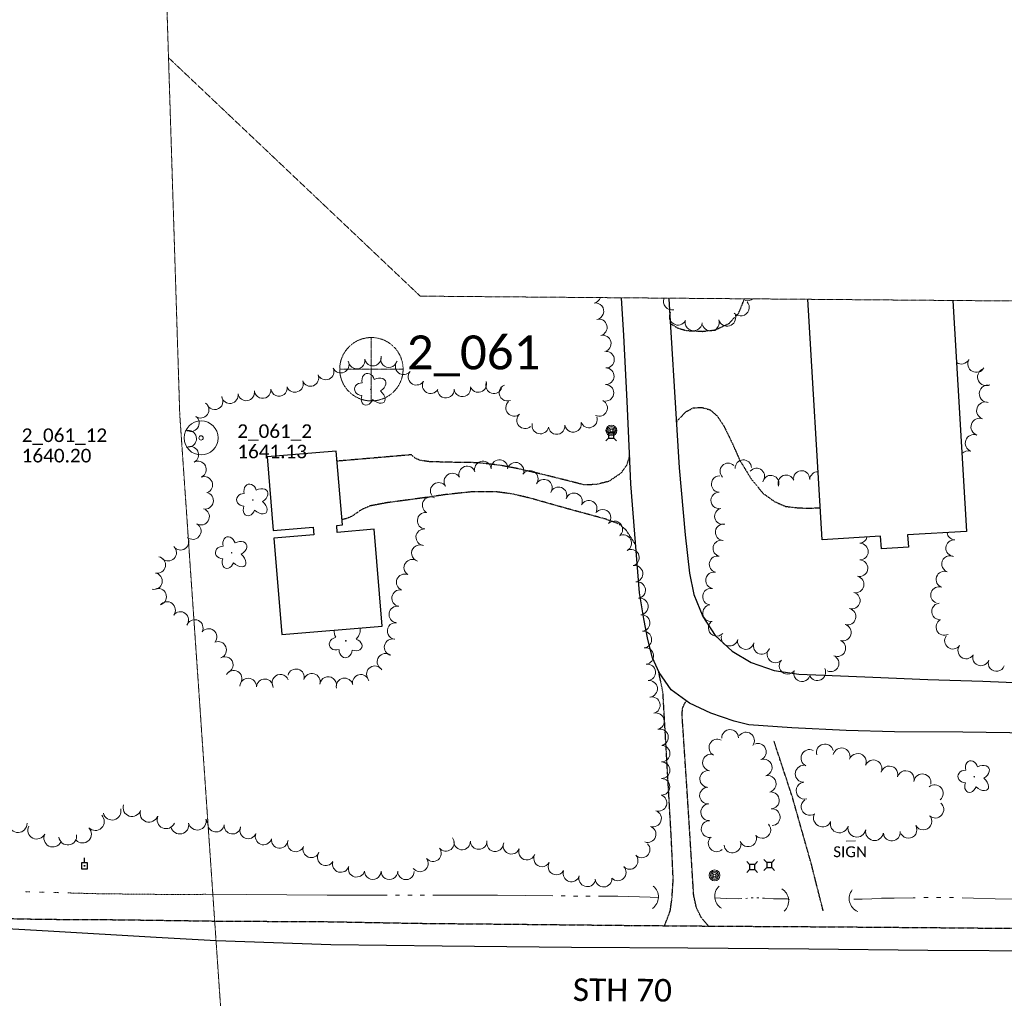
# Model space of a CAD drawing. Extents: x 386237 to 390135, y 96958 to 113752.
# Tile 94 of 116: x 388731 to 389166, y 107891 to 108323. Entities that reach past the tile are written whole.
import ezdxf
from ezdxf.enums import TextEntityAlignment as Align
from ezdxf.lldxf.tags import DXFTag

# ---------------------------------------------------------------- set-up
doc = ezdxf.new("R2010")
doc.units = 0
doc.header["$MEASUREMENT"] = 0
doc.linetypes.add('Wisdot3', pattern=[0.1875, 0.125, -0.0625])
doc.linetypes.add('Wisdot6', pattern=[0.375, 0.125, -0.0625, 0.03125, -0.0625, 0.03125, -0.0625])
for name, color, linetype, lineweight in [('E_BLD', 231, 'Continuous', 25), ('E_DRN', 41, 'Continuous', 18), ('E_LAND_TreeLine_P', 91, 'Continuous', 18), ('E_LAND_Vegetation', 81, 'Continuous', 18), ('E_MAP_Limits', 81, 'Wisdot3', 18), ('E_MAP_PassPoints', 41, 'Continuous', 18), ('E_MISCPROP', 31, 'Continuous', 18), ('E_RDWY', 21, 'Continuous', 25), ('E_RDWY_Gravel', 21, 'Wisdot3', 25), ('E_RDWY_Name', 21, 'Continuous', 18), ('E_SGN', 21, 'Continuous', 18), ('E_UTL_AG_Bold', 31, 'Continuous', 25), ('E_UTL_EPowerPole', 231, 'Eelec', 25), ('E_WTR', 131, 'Wisdot6', 18), ('E_WTR_P', 131, 'Continuous', 18)]:
    doc.layers.add(name, color=color, linetype=linetype, lineweight=lineweight)
doc.styles.add('CalibriLight', font='calibril.ttf')
tags = doc.linetypes.add('Eelec', pattern='A,0.275,-0.05,["E",CalibriLight,S=0.07,R=0,X=-0.025,Y=-0.035],-0.05,0.875', length=1.25).pattern_tags.tags
tags[6] = DXFTag(74, 10)

# ---------------------------------------------------------------- blocks, each defined once
blk = doc.blocks.new('PP')
at = {"layer": 'E_MAP_PassPoints', "lineweight": 0}
for radius in [7.5, 0.96]:
    blk.add_circle((0, 0), radius, dxfattribs=at)
blk = doc.blocks.new('PHOTOC')
at = {"layer": 'E_MAP_Limits', "lineweight": 0}
for p, q in [((0.12, 14.06), (0.06, -13.8)), ((-13.79, 0.03), (14.12, 0.01))]:
    blk.add_line(p, q, dxfattribs=at)
blk.add_circle((0.17, 0.03), 14, dxfattribs=at)
blk = doc.blocks.new('CULV')
at = {"color": 0, "linetype": 'ByBlock', "lineweight": -2, "transparency": 16777216}
blk.add_arc((0, 12.3), 12.3, 216.8699, 323.1301, dxfattribs=at)
blk = doc.blocks.new('DTRE')
at = {"color": 0, "linetype": 'ByBlock', "lineweight": -2, "transparency": 16777216}
blk.add_circle((-0.18, 0), 0.183, dxfattribs=at)
for centre, major_axis, ratio in [((-1.87, 5.32), (1.36, -4.98), 0.782863), ((4.06, 2.74), (-5.27, -2.93), 0.691916), ((-5.87, 0.15), (4.93, -0.12), 0.832022), ((-2.49, -5.24), (1.8, 4.86), 0.716896), ((3.54, -3.71), (-5.01, 4.58), 0.560249)]:
    blk.add_ellipse(centre, major_axis=major_axis, ratio=ratio, start_param=1.570796, end_param=4.712389, dxfattribs=at)
blk = doc.blocks.new('PED')
at = {"color": 0, "linetype": 'ByBlock', "lineweight": -2, "transparency": 16777216}
for p, q in [((-2.5, 2.5), (-5.33, 5.33)), ((2.5, 2.5), (5.33, 5.33)), ((-2.5, -2.5), (-5.33, -5.33)), ((2.5, -2.5), (5.33, -5.33))]:
    blk.add_line(p, q, dxfattribs=at)
at = {"color": 0, "linetype": 'ByBlock', "lineweight": -2, "transparency": 16777216, "flags": 128}
blk.add_lwpolyline([(-2.5, -2.5), (2.5, -2.5), (2.5, 2.5), (-2.5, 2.5)], close=True, dxfattribs=at)
blk = doc.blocks.new('POLE')
at = {"color": 0, "linetype": 'ByBlock', "lineweight": -2, "transparency": 16777216}
for radius in [4.46, 3.35, 2.23, 1.12]:
    blk.add_circle((0, 0), radius, dxfattribs=at)
blk = doc.blocks.new('PPOL')
at = {"color": 0, "linetype": 'ByBlock', "lineweight": -2, "transparency": 16777216}
blk.add_line((-0.1, 4.5), (-0.1, 11.6), dxfattribs=at)
at = {"color": 0, "linetype": 'ByBlock', "lineweight": -2, "transparency": 16777216, "flags": 128}
blk.add_lwpolyline([(-4.6, -4.5), (4.4, -4.5), (4.4, 4.5), (-4.6, 4.5)], close=True, dxfattribs=at)
at = {"color": 0, "linetype": 'ByBlock', "lineweight": -2, "transparency": 16777216}
blk.add_circle((0, 0), 0.582, dxfattribs=at)
blk = doc.blocks.new('SIGN')
at = {"color": 0, "linetype": 'ByBlock', "lineweight": -2, "transparency": 16777216, "style": 'CalibriLight'}
blk.add_text('SIGN', height=12, dxfattribs=at).set_placement((0, 0), align=Align.MIDDLE_CENTER)

msp = doc.modelspace()

# ---------------------------------------------------------------- linework, layer by layer
at = {"layer": 'E_BLD', "ltscale": 5}
for p, q in [((389085.22, 108093.68), (389078.85, 108199.91)), ((389142.93, 108199.39), (389149.05, 108097.4)), ((388870.54, 108132.84), (388839.96, 108130.3)), ((388839.96, 108130.3), (388842.67, 108097.75)), ((388873.25, 108100.28), (388870.54, 108132.84)), ((388842.67, 108097.75), (388860.35, 108099.22)), ((388860.35, 108099.22), (388860.62, 108095.95)), ((388870.71, 108100.07), (388873.25, 108100.28)), ((388870.97, 108096.97), (388870.71, 108100.07)), ((388860.62, 108095.95), (388842.86, 108094.47)), ((388887.27, 108098.33), (388870.97, 108096.97)), ((388890.83, 108055.55), (388887.27, 108098.33)), ((389111.06, 108095.23), (389085.22, 108093.68)), ((389111.39, 108089.67), (389111.06, 108095.23)), ((389149.05, 108097.4), (389123, 108095.84)), ((389123, 108095.84), (389123.33, 108090.39)), ((388842.86, 108094.47), (388846.4, 108051.86)), ((389123.33, 108090.39), (389111.39, 108089.67)), ((388846.4, 108051.86), (388890.83, 108055.55)), ((388846.4, 108051.86), (388846.4, 108051.86))]:
    msp.add_line(p, q, dxfattribs=at)
at = {"layer": 'E_LAND_TreeLine_P'}
for centre, radius, start, end in [((388983.79, 108201.87), 3.66, 279.9684, 340.7068), ((389018.85, 108199.02), 3.79, 158.154, 282.988), ((389052.15, 108203.04), 3.79, 255.6273, 309.4522), ((388985.06, 108194.66), 3.66, 279.9684, 99.9684), ((389049.18, 108196.36), 3.79, 221.297, 41.297), ((388986.54, 108187.5), 3.66, 283.8478, 103.8478), ((389021.47, 108192.33), 3.79, 150.9237, 330.9237), ((389035.95, 108189.72), 3.79, 196.1679, 16.1679), ((389043.23, 108191.83), 3.79, 196.1679, 16.1679), ((389028.43, 108189.81), 3.79, 176.3616, 356.3616), ((388988.29, 108180.39), 3.66, 283.8478, 103.8478), ((388879.53, 108172.88), 3.66, 190.2027, 10.2027), ((388886.73, 108174.18), 3.66, 190.2027, 10.2027), ((388893.81, 108173.49), 3.66, 162.736, 342.736), ((388989.72, 108173.25), 3.66, 269.0604, 89.0604), ((389146.66, 108175.13), 3.81, 236.7816, 330.3058), ((389153.34, 108171.46), 3.81, 151.7662, 331.7662), ((388865.82, 108168.03), 3.66, 204.2871, 24.2871), ((388872.49, 108171.04), 3.66, 204.2871, 24.2871), ((388900.26, 108170.32), 3.66, 141.0037, 321.0037), ((388989.6, 108165.93), 3.66, 269.0604, 89.0604), ((389157.69, 108165.58), 3.81, 116.2286, 296.2286), ((388859.09, 108165.17), 3.66, 201.0633, 21.0633), ((388905.95, 108165.71), 3.66, 141.0037, 321.0037), ((388837.96, 108159.82), 3.66, 187.2582, 7.2582), ((388845.22, 108160.75), 3.66, 187.2582, 7.2582), ((388852.26, 108162.54), 3.66, 201.0633, 21.0633), ((388912.21, 108161.94), 3.66, 150.152, 330.152), ((388918.94, 108159.99), 3.66, 184.706, 4.706), ((388926.23, 108160.59), 3.66, 184.706, 4.706), ((388933.26, 108162.48), 3.66, 198.4882, 18.4882), ((388940.22, 108161.95), 3.66, 162.4876, 342.4876), ((388946.18, 108158.64), 3.66, 111.9125, 291.9125), ((388989.48, 108158.61), 3.66, 269.0604, 89.0604), ((389158.43, 108158.23), 3.81, 85.785, 265.785), ((388816.78, 108154.88), 3.66, 207.8421, 27.8421), ((388823.5, 108157.55), 3.66, 189.8178, 9.8178), ((388830.71, 108158.8), 3.66, 189.8178, 9.8178), ((388810.58, 108151.14), 3.66, 234.1258, 54.1258), ((388949.11, 108151.98), 3.66, 131.5695, 311.5695), ((388986.68, 108151.93), 3.66, 244.3173, 64.3173), ((389157.29, 108150.76), 3.81, 70.8104, 250.8104), ((388806.29, 108145.21), 3.66, 234.1258, 54.1258), ((388953.97, 108146.5), 3.66, 131.5695, 311.5695), ((388982.17, 108146.85), 3.66, 198.8942, 18.8942), ((389154.78, 108143.56), 3.81, 70.8104, 250.8104), ((388960.7, 108144.15), 3.66, 166.423, 346.423), ((388967.9, 108143.93), 3.66, 187.2582, 7.2582), ((388975.16, 108144.85), 3.66, 187.2582, 7.2582), ((388805.1, 108138.35), 3.66, 272.4791, 92.4791), ((389152.26, 108136.37), 3.81, 70.1611, 250.1611), ((388806.04, 108131.2), 3.66, 297.6145, 117.6145), ((389149.74, 108129.19), 3.81, 75.0893, 136.3551), ((388809.43, 108124.72), 3.66, 297.6145, 117.6145), ((388928.36, 108122.55), 3.66, 19.5673, 199.5673), ((388935.3, 108124.76), 3.66, 4.8579, 184.8579), ((388942.6, 108125.38), 3.66, 4.8579, 184.8579), ((388949.76, 108124.2), 3.66, 346.9831, 166.9831), ((389043.7, 108123.95), 3.6, 45.6686, 225.6686), ((389050.39, 108125.4), 3.6, 2.5992, 182.5992), ((389056.2, 108121.69), 3.6, 319.706, 139.706), ((388812.21, 108117.95), 3.66, 291.4649, 111.4649), ((388921.8, 108119.44), 3.66, 34.6555, 214.6555), ((388956.05, 108120.6), 3.66, 326.2387, 146.2387), ((389039.85, 108118.3), 3.6, 88.5826, 268.5826), ((389062.55, 108118.58), 3.6, 342.382, 162.382), ((389069.32, 108118.7), 3.6, 22.1063, 202.1063), ((389076.12, 108120.62), 3.6, 356.297, 176.297), ((389083.31, 108120.15), 3.6, 88.1873, 176.297), ((388915.78, 108115.28), 3.66, 34.6555, 214.6555), ((388962.26, 108116.74), 3.66, 331.6543, 151.6543), ((388968.73, 108113.33), 3.66, 338.8567, 158.8567), ((388812.57, 108110.94), 3.66, 258.7407, 78.7407), ((388912.22, 108108.96), 3.66, 63.0985, 243.0985), ((388975.56, 108110.69), 3.66, 338.8567, 158.8567), ((389039.67, 108111.1), 3.6, 88.5826, 268.5826), ((388982.07, 108107.38), 3.66, 331.4849, 151.4849), ((388810.78, 108103.89), 3.66, 240.0398, 60.0398), ((388910, 108102.13), 3.66, 85.2648, 265.2648), ((388988.19, 108103.46), 3.66, 315.2931, 135.2931), ((389041.3, 108104.1), 3.6, 103.9446, 283.9446), ((388807.12, 108097.55), 3.66, 240.0398, 60.0398), ((388993.39, 108098.32), 3.66, 315.2931, 135.2931), ((389041.62, 108097.02), 3.6, 83.3233, 263.3233), ((388801.72, 108092.82), 3.66, 214.9359, 34.9359), ((388909.39, 108094.83), 3.66, 85.2648, 265.2648), ((388997.34, 108092.24), 3.66, 297.8651, 117.8651), ((389101.46, 108095.77), 3.67, 279.1258, 345.8184), ((389144.05, 108097.27), 3.64, 186.0952, 265.8494), ((388796.24, 108088.02), 3.66, 226.6384, 46.6384), ((388907.45, 108087.81), 3.66, 72.3095, 252.3095), ((389040.6, 108089.9), 3.6, 76.6339, 256.6339), ((389101.89, 108088.47), 3.67, 269.6635, 89.6635), ((389143.52, 108090.01), 3.64, 85.8494, 265.8494), ((388791.4, 108082.61), 3.66, 258.5698, 78.5698), ((389000.76, 108085.77), 3.66, 297.8651, 117.8651), ((389038.93, 108082.9), 3.6, 76.6339, 256.6339), ((389141.69, 108083.02), 3.64, 70.279, 250.279), ((388904.1, 108081.38), 3.66, 56.3228, 236.3228), ((389002.34, 108078.68), 3.66, 279.1258, 99.1258), ((389101.72, 108081.15), 3.67, 256.6689, 76.6689), ((388789.95, 108075.43), 3.66, 258.5698, 78.5698), ((388900.74, 108074.92), 3.66, 68.3456, 248.3456), ((389037.43, 108075.79), 3.67, 79.488, 259.488), ((389100.03, 108074.01), 3.67, 256.6689, 76.6689), ((389139.24, 108076.16), 3.64, 70.57, 250.57), ((389003.5, 108071.46), 3.66, 279.1258, 99.1258), ((388791.82, 108068.56), 3.66, 291.8299, 111.8299), ((388898.71, 108067.93), 3.66, 80.3399, 260.3399), ((389036.09, 108068.57), 3.67, 79.488, 259.488), ((389098.31, 108066.87), 3.67, 255.1291, 75.1291), ((389136.82, 108069.29), 3.64, 70.57, 250.57), ((388795.76, 108062.69), 3.66, 322.7936, 142.7936), ((388897.48, 108060.71), 3.66, 80.3399, 260.3399), ((389004.65, 108064.23), 3.66, 276.1833, 96.1833), ((389036.11, 108061.32), 3.67, 97.4788, 277.4788), ((389137.25, 108062.05), 3.64, 94.4272, 274.4272), ((388801.59, 108058.27), 3.66, 322.7936, 142.7936), ((389005.44, 108056.95), 3.66, 276.1833, 96.1833), ((389096.43, 108059.78), 3.67, 255.1291, 75.1291), ((388807.99, 108054.76), 3.66, 333.0985, 153.0985), ((388896.73, 108053.44), 3.66, 84.8999, 264.8999), ((389038.61, 108054.83), 3.67, 136.3482, 316.3482), ((389094.33, 108052.75), 3.67, 252.9643, 72.9643), ((389139.18, 108055.18), 3.64, 117.1755, 297.1755), ((388814.09, 108050.79), 3.66, 321.4297, 141.4297), ((389006.23, 108049.68), 3.66, 276.1833, 96.1833), ((389044.29, 108050.47), 3.67, 168.3536, 348.3536), ((389142.98, 108049.1), 3.64, 143.703, 323.703), ((388818.31, 108045.09), 3.66, 292.4459, 112.4459), ((388895.41, 108046.25), 3.66, 76.8592, 256.8592), ((389051.48, 108048.99), 3.67, 168.3536, 348.3536), ((389058.5, 108046.87), 3.67, 162.2455, 342.2455), ((389091.93, 108045.83), 3.67, 245.9814, 65.9814), ((389148.85, 108044.79), 3.64, 143.703, 323.703), ((388892.26, 108039.8), 3.66, 54.2465, 234.2465), ((389007.05, 108042.4), 3.66, 276.7339, 96.7339), ((389064.56, 108043.06), 3.67, 136.7089, 316.7089), ((389155.37, 108041.7), 3.64, 160.3045, 340.3045), ((388821.26, 108038.4), 3.66, 299.091, 119.091), ((389007.91, 108035.14), 3.66, 276.7339, 96.7339), ((389069.9, 108038.03), 3.67, 136.7089, 316.7089), ((389088.94, 108039.13), 3.67, 245.9814, 65.9814), ((389162.23, 108039.24), 3.64, 160.3045, 340.3045), ((388825.18, 108032.37), 3.66, 330.8527, 150.8527), ((388845.84, 108030.57), 3.66, 19.7587, 199.7587), ((388852.73, 108032.97), 3.66, 344.3302, 164.3302), ((388859.77, 108031), 3.66, 344.3302, 164.3302), ((388881.33, 108030.55), 3.66, 12.5709, 192.5709), ((388887.55, 108034.31), 3.66, 33.3536, 213.3536), ((389076.3, 108034.78), 3.67, 161.603, 341.603), ((389083.08, 108035.19), 3.67, 206.2286, 26.2286), ((388831.59, 108028.88), 3.66, 357.4178, 177.4178), ((388838.91, 108028.56), 3.66, 357.4178, 177.4178), ((388866.93, 108029.56), 3.66, 353.6545, 173.6545), ((388874.19, 108028.95), 3.66, 12.5709, 192.5709), ((389008.77, 108027.87), 3.66, 276.7339, 96.7339), ((389009.95, 108020.66), 3.66, 284.3054, 104.3054), ((389011.76, 108013.57), 3.66, 284.3054, 104.3054), ((389013.57, 108006.48), 3.66, 284.3054, 104.3054), ((389044.55, 108006.18), 3.71, 1.3001, 181.3001), ((389051.56, 108005.02), 3.71, 323.8259, 143.8259), ((389038.92, 108001.92), 3.71, 63.0985, 243.0985), ((389056.8, 108000.05), 3.71, 291.6997, 111.6997), ((389086.48, 107999.72), 3.76, 14.7875, 194.7875), ((389014.31, 107999.26), 3.66, 269.6635, 89.6635), ((389036.06, 107995.34), 3.68, 80.4059, 260.4059), ((389079.63, 107997.3), 3.76, 64.4624, 244.4624), ((389093.8, 107997.99), 3.76, 346.5716, 166.5716), ((389100.91, 107995.55), 3.76, 340.8636, 160.8636), ((389014.27, 107991.94), 3.66, 269.6635, 89.6635), ((389059.39, 107993.1), 3.71, 284.0635, 104.0635), ((389107.87, 107992.69), 3.76, 336.8299, 156.8299), ((389034.83, 107988.08), 3.68, 80.4059, 260.4059), ((389077.09, 107990.35), 3.76, 89.6635, 269.6635), ((389114.89, 107990.03), 3.76, 343.984, 163.984), ((389122.12, 107987.96), 3.76, 343.984, 163.984), ((389014.23, 107984.62), 3.66, 269.6635, 89.6635), ((389061.2, 107985.89), 3.71, 284.0635, 104.0635), ((389077.51, 107982.89), 3.76, 103.3998, 283.3998), ((389129.5, 107986.53), 3.76, 349.2558, 169.2558), ((389034.77, 107980.73), 3.68, 90.6187, 270.6187), ((389062.53, 107978.61), 3.71, 273.185, 93.185), ((389134.92, 107981.73), 3.76, 310.4271, 130.4271), ((389012.92, 107977.52), 3.66, 250.8474, 70.8474), ((389079.71, 107975.78), 3.76, 126.1327, 306.1327), ((389135.18, 107974.58), 3.76, 229.0622, 49.0622), ((389010.52, 107970.6), 3.66, 250.8474, 70.8474), ((389035.29, 107973.37), 3.71, 91.8111, 271.8111), ((389062.94, 107971.2), 3.71, 273.185, 93.185), ((388817.36, 107968.3), 3.66, 173.0449, 353.0449), ((389035.52, 107965.94), 3.71, 91.8111, 271.8111), ((389085.37, 107970.88), 3.97, 153.5175, 333.5175), ((389092.82, 107968.25), 3.97, 165.8485, 345.8485), ((389129.89, 107969.34), 3.76, 209.2873, 29.2873), ((388824.63, 107967.42), 3.66, 173.0449, 353.0449), ((388831.59, 107965.33), 3.66, 158.626, 338.626), ((389008.12, 107963.69), 3.66, 250.8474, 70.8474), ((389058.76, 107965.58), 3.71, 223.8566, 43.8566), ((389100.54, 107966.38), 3.97, 168.9511, 348.9511), ((389108.35, 107964.85), 3.97, 168.9511, 348.9511), ((389115.99, 107964.46), 3.76, 185.6725, 5.6725), ((389123.33, 107965.66), 3.76, 209.2873, 29.2873), ((388838.4, 107962.66), 3.66, 158.626, 338.626), ((388845.52, 107961.17), 3.66, 173.0816, 353.0816), ((388852.61, 107959.61), 3.66, 159.214, 339.214), ((388918.95, 107959.83), 3.66, 218.7574, 38.7574), ((388926.13, 107960.43), 3.66, 181.7588, 1.7588), ((388933.44, 107960.66), 3.66, 181.7588, 1.7588), ((388940.69, 107959.68), 3.66, 171.6363, 351.6363), ((388947.92, 107958.56), 3.66, 159.1075, 339.1075), ((389038.6, 107959.66), 3.71, 132.174, 312.174), ((389052.48, 107961.86), 3.71, 201.9491, 21.9491), ((388859.46, 107957.01), 3.66, 159.214, 339.214), ((388913.25, 107955.25), 3.66, 218.7574, 38.7574), ((388954.76, 107955.95), 3.66, 159.1075, 339.1075), ((389005.45, 107956.95), 3.66, 223.9097, 43.9097), ((389045.58, 107959.17), 3.71, 184.4272, 4.4272), ((388865.86, 107953.49), 3.66, 150.152, 330.152), ((388872.49, 107950.49), 3.66, 163.5192, 343.5192), ((388907.45, 107950.77), 3.66, 216.9299, 36.9299), ((388961.42, 107952.97), 3.66, 150.6089, 330.6089), ((388967.79, 107949.38), 3.66, 150.6089, 330.6089), ((389000.18, 107951.87), 3.66, 223.9097, 43.9097), ((388879.5, 107948.42), 3.66, 163.5192, 343.5192), ((388886.67, 107947.36), 3.66, 179.6635, 359.6635), ((388893.99, 107947.31), 3.66, 179.6635, 359.6635), ((388901.31, 107947.27), 3.66, 179.6635, 359.6635), ((388974.41, 107946.34), 3.66, 162.5608, 342.5608), ((388994.9, 107946.8), 3.66, 223.9097, 43.9097), ((388981.39, 107944.15), 3.66, 162.5608, 342.5608), ((388988.61, 107944.01), 3.66, 184.0622, 4.0622)]:
    msp.add_arc(centre, radius, start, end, dxfattribs=at)
at = {"layer": 'E_LAND_Vegetation'}
msp.add_circle((388874.73, 108049.07), 0.128, dxfattribs=at)
for centre, start, end in [((388771.42, 107973.9), 194.5006, 14.4853), ((388780.24, 107975.44), 161.6428, 341.6275), ((388787.75, 107972.94), 161.6428, 341.6275), ((388764.02, 107969.27), 224.2366, 44.2212), ((388795.33, 107970.08), 156.5043, 336.489), ((388801.37, 107967.73), 192.7963, 12.7809), ((388809.09, 107969.48), 192.7963, 12.7809), ((388816.81, 107971.23), 192.7963, 220.5912), ((388729.9, 107968.37), 181.9653, 1.95), ((388738.17, 107965.5), 153.6366, 333.6213), ((388758.35, 107963.75), 224.2366, 44.2212), ((388745.27, 107961.98), 153.6366, 333.6213), ((388751.85, 107962.88), 187.7217, 7.7064)]:
    msp.add_arc(centre, 3.96, start, end, dxfattribs=at)
for centre, major_axis, ratio, start_param, end_param in [((388872.84, 108052.04), (2.03, -3.7), 0.691916, 3.894311, 4.712389), ((388877.34, 108051.66), (-3.23, -3.49), 0.560249, 1.570796, 2.944111), ((388871, 108047.91), (3.49, 0.93), 0.782863, 1.570796, 4.712389), ((388878.39, 108047.43), (-3.39, 1.28), 0.716896, 1.570796, 4.712389), ((388874.6, 108045.08), (0.11, 3.45), 0.832022, 1.570796, 4.712389)]:
    msp.add_ellipse(centre, major_axis=major_axis, ratio=ratio, start_param=start_param, end_param=end_param, dxfattribs=at)
at = {"layer": 'E_MAP_Limits', "lineweight": 0}
for p, q in [((388885.99, 108183.05), (388885.92, 108155.2)), ((388872.08, 108169.02), (388899.98, 108169.01))]:
    msp.add_line(p, q, dxfattribs=at)
at = {"layer": 'E_MAP_Limits', "lineweight": 0, "flags": 128}
for points in [[(388761.1, 108978.59), (388792.09, 108442.84), (388801.36, 108149.03)], [(388801.36, 108149.03), (388832.67, 107695.05), (388876.2, 107135.79)]]:
    msp.add_lwpolyline(points, dxfattribs=at)
at = {"layer": 'E_MAP_Limits', "flags": 128}
for points in [[(388907.61, 108201.31), (388796.39, 108306.61)], [(388907.61, 108201.31), (389775.08, 108194.23)]]:
    msp.add_lwpolyline(points, dxfattribs=at)
at = {"layer": 'E_MAP_Limits', "lineweight": 0}
msp.add_circle((388886.04, 108169.03), 14, dxfattribs=at)
at = {"layer": 'E_MAP_PassPoints', "lineweight": 0}
for radius in [7.5, 0.96]:
    msp.add_circle((388810.79, 108138.69), radius, dxfattribs=at)
at = {"layer": 'E_RDWY', "flags": 128}
for points in [[(389117.11, 108008.91), (389095.82, 108009.48), (389071.8, 108010.62), (389052.88, 108012.02), (389046.27, 108013.63), (389035.99, 108017.08), (389026.53, 108021.61), (389018.51, 108027.43), (389013.21, 108035.04), (389010.25, 108041.54), (389008.25, 108049.6), (389006.35, 108058.86), (389004.55, 108070.22), (389000.69, 108118.43), (389000.05, 108131.74), (388999, 108154.96), (388997.55, 108183.95), (388996.57, 108200.58)], [(389017.41, 108200.41), (389017.43, 108200.13), (389018.21, 108187.73), (389020.43, 108151.88), (389022.09, 108125.46), (389024.73, 108095.94), (389026.58, 108079), (389028.58, 108069.55), (389032.47, 108059.76), (389038, 108051.48), (389045.4, 108044.57), (389053.9, 108039.56), (389063.94, 108036.03), (389074.94, 108034.39), (389086.14, 108033.85), (389107.54, 108032.96), (389131.94, 108032.05), (389156.2, 108031.24), (389180.17, 108030.29)], [(389178.4, 108008.36), (389147.32, 108008.67), (389117.11, 108008.91)], [(388654.7, 107925.68), (388677.55, 107924.83), (388709.39, 107922.94), (388743.25, 107921.07), (388790.9, 107918.21), (388817.39, 107916.67)], [(388817.39, 107916.67), (388868.1, 107914.95), (388917.32, 107914.42), (388974.49, 107913.85), (389025.79, 107913.5), (389079.29, 107913.01), (389131.88, 107912.48), (389186.23, 107912.1)]]:
    msp.add_lwpolyline(points, dxfattribs=at)
at = {"layer": 'E_RDWY_Gravel', "flags": 128}
for points in [[(389018.12, 108189.21), (389021.34, 108187.26), (389025.22, 108186.11), (389032.29, 108185.76), (389037.92, 108186.35), (389044.08, 108189.28), (389048.31, 108193.76), (389050.7, 108199.58), (389050.78, 108200.14)], [(389020.82, 108145.68), (389024.71, 108150.07), (389028.09, 108151.9), (389031.89, 108152.18), (389035.67, 108151.13), (389038.93, 108148.25), (389041.67, 108144.14), (389045.41, 108136.54), (389048.85, 108128.73), (389054.02, 108120.31), (389059.21, 108114.13), (389064.31, 108110.52), (389069.11, 108108.44), (389074.53, 108107.8), (389079.24, 108107.67), (389084.38, 108107.83)], [(389000.1, 108130.73), (388998.8, 108126.6), (388996.18, 108122.97), (388990.91, 108119.48), (388985.28, 108118.1), (388980.02, 108117.94), (388974.41, 108119.39), (388962.32, 108122.43), (388949.91, 108125.29), (388942.63, 108126.63), (388933.12, 108127.73), (388921.81, 108127.92), (388911.87, 108128.17), (388907.61, 108128.75), (388905.26, 108129.81), (388903.97, 108130.87), (388903.67, 108131.24), (388870.91, 108128.44)], [(389002.86, 108091.4), (388998.51, 108098.12), (388995.12, 108100.8), (388989.27, 108102.93), (388972.92, 108107.35), (388956.45, 108112.02), (388948.49, 108113.92), (388941.08, 108114.89), (388931.01, 108114.95), (388918.52, 108113.61), (388910.48, 108112.42), (388892.85, 108110.05), (388885.49, 108108.67), (388881.59, 108106.96), (388877.74, 108104.27), (388875.39, 108103.17), (388873.05, 108102.63)], [(389015.59, 107923.27), (389018.09, 107929.85), (389018.84, 107935.18), (389019.4, 107943.47), (389018.58, 107961.8), (389014.86, 108026.33), (389012.97, 108035.57)], [(389034.94, 107923.11), (389031.79, 107926.91), (389029.67, 107931.22), (389028.47, 107936.55), (389025.66, 107981.21), (389023.31, 108016.55), (389023.53, 108019.22), (389024.25, 108021.05), (389025.21, 108022.56)], [(389085.65, 107929.89), (389080.47, 107950.4), (389072, 107980.29), (389063.84, 108005.05)], [(388654.71, 107928.18), (388697.37, 107926.97), (388741.19, 107926.11), (388774.77, 107925.91), (388812.01, 107925.39), (388816.79, 107925.32)], [(388816.79, 107925.32), (388867.54, 107925.04), (388905.35, 107924.34), (388952.66, 107923.89), (389001.12, 107923.39)], [(389001.12, 107923.39), (389038.33, 107923.08), (389088.02, 107922.79), (389133.3, 107922.43), (389177.97, 107922.04), (389220.65, 107921.57), (389266.5, 107921.3), (389314.83, 107920.88), (389360.38, 107920.48), (389413.56, 107920.17), (389455.09, 107919.92), (389514.19, 107919.45), (389565.38, 107919.19), (389606.96, 107918.81), (389625.99, 107918.57)]]:
    msp.add_lwpolyline(points, dxfattribs=at)
at = {"layer": 'E_SGN', "ltscale": 5}
msp.add_line((389095.78, 107960.55), (389099.93, 107960.7), dxfattribs=at)
at = {"layer": 'E_WTR', "flags": 128}
for points in [[(388735.12, 107938.18), (388733.02, 107938.22)], [(388741.42, 107938.02), (388739.32, 107938.08)], [(388747.73, 107937.85), (388745.63, 107937.91)], [(388782.41, 107937.2), (388765.92, 107937.37), (388751.93, 107937.74)], [(388812.9, 107937.14), (388803.55, 107936.98), (388782.41, 107937.2)]]:
    msp.add_lwpolyline(points, dxfattribs=at)
at = {"layer": 'E_WTR_P', "linetype": 'Continuous', "flags": 128}
for points in [[(388812.9, 107937.14), (388866.5, 107936.77), (388886.72, 107936.8), (388893.03, 107936.77)], [(388896.69, 107936.76), (388898.52, 107936.75)], [(388902.18, 107936.73), (388904, 107936.72)], [(388907.66, 107936.71), (388909.49, 107936.7)], [(388913.15, 107936.68), (388915.14, 107936.68), (388939.68, 107936.78)], [(388939.68, 107936.78), (388941.8, 107936.78), (388966.21, 107936.48)], [(388969.87, 107936.43), (388971.7, 107936.41)], [(388975.36, 107936.37), (388977.19, 107936.36)], [(388980.85, 107936.35), (388982.68, 107936.34)], [(388986.34, 107936.33), (388994.89, 107936.3), (389009.15, 107935.9), (389012.86, 107935.75)], [(389037.79, 107935.6), (389042.87, 107935.26), (389048.34, 107935.14), (389049.77, 107935.24)], [(389051.42, 107935.34), (389052.25, 107935.4)], [(389053.9, 107935.5), (389054.56, 107935.55), (389054.72, 107935.55)], [(389056.38, 107935.52), (389057.2, 107935.51)], [(389058.86, 107935.49), (389059.73, 107935.47), (389063.74, 107935.19), (389066.92, 107935.08), (389069.83, 107935.06), (389070.8, 107934.79)], [(389099.14, 107934.98), (389102.89, 107935), (389107.17, 107935.11), (389111.37, 107935.39), (389117.06, 107935.49), (389125.49, 107935.62), (389126.38, 107935.63)], [(389130.14, 107935.66), (389132.02, 107935.68)], [(389135.78, 107935.7), (389137.66, 107935.69)], [(389141.42, 107935.69), (389143.3, 107935.69)], [(389147.06, 107935.59), (389152.06, 107935.42), (389161.73, 107935.14), (389171.57, 107935.04), (389174.31, 107935.06)]]:
    msp.add_lwpolyline(points, dxfattribs=at)

# ---------------------------------------------------------------- block references
at = {"layer": 'E_DRN', "xscale": 0.5, "yscale": 0.5, "zscale": 0.5}
for p, rotation in [((389012.86, 107935.75), 88.2512443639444), ((389037.79, 107935.6), 275.8518797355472), ((389070.4, 107934.9), 96.27201969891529), ((389097.34, 107933.75), 283.8917205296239)]:
    msp.add_blockref('CULV', p, dxfattribs=dict(at, rotation=rotation))
at = {"layer": 'E_LAND_Vegetation', "xscale": 0.6769248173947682, "yscale": 0.6769248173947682, "zscale": 0.6769248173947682}
for p in [(388885.9, 108160.14), (388833.78, 108111.26), (388824.41, 108087.97), (389152.55, 107989.05)]:
    msp.add_blockref('DTRE', p, dxfattribs=at)
at = {"layer": 'E_MAP_Limits', "lineweight": 0}
msp.add_blockref('PHOTOC', (388885.87, 108169), dxfattribs=at)
msp.add_blockref('PHOTOC', (388885.87, 108169), dxfattribs=at)
at = {"layer": 'E_MAP_PassPoints', "lineweight": 0}
msp.add_blockref('PP', (388810.79, 108138.69), dxfattribs=at)
msp.add_blockref('PP', (388810.79, 108138.69), dxfattribs=at)
at = {"layer": 'E_MISCPROP', "xscale": 0.5377037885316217, "yscale": 0.5377037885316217, "zscale": 0.5377037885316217}
for p in [(388992.08, 108141.95), (389037.67, 107945.49)]:
    msp.add_blockref('POLE', p, dxfattribs=at)
at = {"layer": 'E_SGN', "xscale": 0.3999999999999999, "yscale": 0.3999999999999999, "zscale": 0.3999999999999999}
msp.add_blockref('SIGN', (389097.56, 107955.93), dxfattribs=at)
at = {"layer": 'E_UTL_AG_Bold', "xscale": 0.4503659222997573, "yscale": 0.4503659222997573, "zscale": 0.4503659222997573}
for p in [(388991.98, 108139.74), (389054.31, 107949.19), (389061.83, 107950.08)]:
    msp.add_blockref('PED', p, dxfattribs=at)
at = {"layer": 'E_UTL_EPowerPole', "xscale": 0.2981736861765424, "yscale": 0.2981736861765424, "zscale": 0.2981736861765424}
msp.add_blockref('PPOL', (388759.27, 107949.74), dxfattribs=at)

# ---------------------------------------------------------------- texts
at = {"layer": 'E_MAP_Limits', "lineweight": 0, "style": 'CalibriLight'}
msp.add_text('2_061', height=15, dxfattribs=at).set_placement((388901.69, 108168.96))
msp.add_text('2_061', height=15, dxfattribs=at).set_placement((388901.69, 108168.96))
at = {"layer": 'E_MAP_PassPoints', "lineweight": 0, "style": 'CalibriLight'}
for s, p in [('2_061_12', (388731.51, 108136.87)), ('2_061_12', (388731.51, 108136.87)), ('2_061_2', (388826.79, 108138.69)), ('2_061_2', (388826.79, 108138.69)), ('1640.20', (388731.51, 108127.87)), ('1640.20', (388731.51, 108127.87)), ('1641.13', (388826.79, 108129.69)), ('1641.13', (388826.79, 108129.69))]:
    msp.add_text(s, height=6, dxfattribs=at).set_placement(p)
at = {"layer": 'E_RDWY_Name', "style": 'CalibriLight'}
msp.add_text('STH 70', height=10, rotation=359.6029, dxfattribs=at).set_placement((388975.03, 107890.02))

doc.saveas('drawing.dxf')
